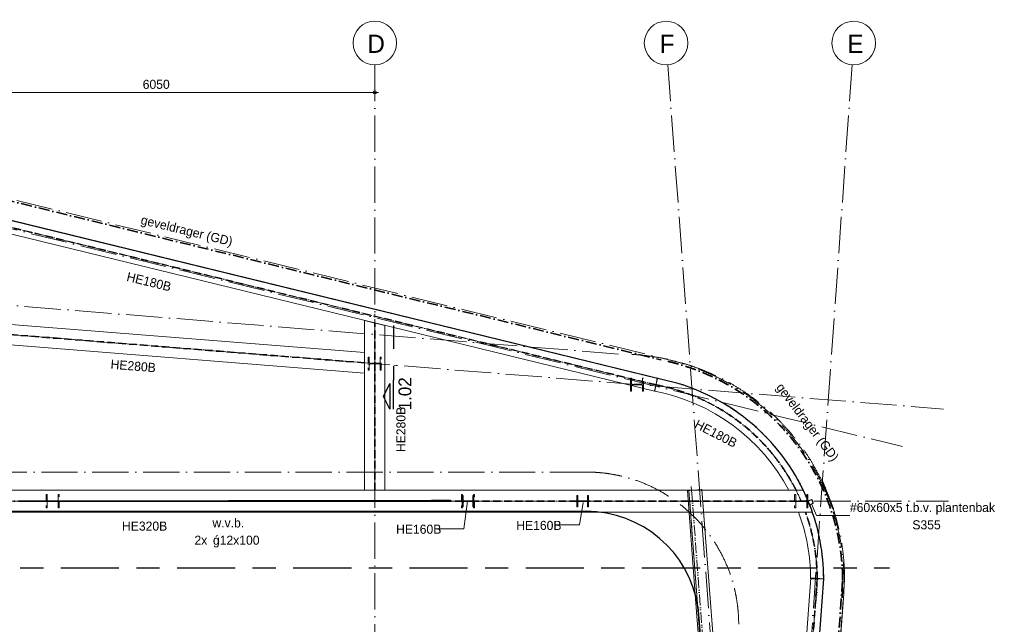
# Model space of a CAD drawing. Header units: millimetres. Extents: x 1146 to 81249, y 1106 to 40413.
# Tile 5 of 15: x 11161 to 24717, y 32079 to 40403. Entities that reach past the tile are written whole.
import ezdxf

# ---------------------------------------------------------------- set-up
doc = ezdxf.new("R2010")
doc.units = ezdxf.units.MM
for name, pattern in [('00_PBT_AFBR', [250, 150, -50, 0, -50]), ('00_PBT_CEN', [1600, 320, -240, 800, -240]), ('00_PBT_HART', [240, 150, -30, 0, -30, 0, -30]), ('00_PBT_HID2', [150, 100, -50]), ('00_PBT_STRA', [1400, 500, -100, 0, -100, 500, -100, 0, -100])]:
    doc.linetypes.add(name, pattern=pattern)
for name, color, linetype, lineweight in [('A-____-____-DIMS', 211, 'Continuous', 13), ('A-____-____-DIMS-50', 211, 'Continuous', 13), ('A-DETL-____-OTLN', 90, 'Continuous', 13), ('A-FLOR-____-HDLN', 190, '00_PBT_HID2', 18), ('A-FLOR-____-OTLN', 192, 'Continuous', 25), ('G-____-____-SYMB', 111, 'Continuous', 13), ('G-____-____-TEXT', 231, 'Continuous', 13), ('S-BEAM-____-HDLN', 1, '00_PBT_HID2', 18), ('S-BEAM-____-IDEN', 2, 'Continuous', 18), ('S-BEAM-____-MCUT', 12, 'Continuous', 18), ('S-BEAM-____-OTLN', 12, 'Continuous', 25), ('S-COLS-____-HDLN', 52, '00_PBT_HID2', 18), ('S-COLS-____-IDEN', 171, 'Continuous', 18), ('S-COLS-____-MCUT', 52, 'Continuous', 18), ('S-COLS-____-OTLN', 52, 'Continuous', 25), ('S-GRID-____-IDEN', 1, 'Continuous', 18), ('S-GRID-____-OTLN', 1, 'Continuous', 13)]:
    doc.layers.add(name, color=color, linetype=linetype, lineweight=lineweight)
doc.styles.add('PBT-Font', font='PBT-FONT.ttf', dxfattribs={"height": 250})
doc.styles.add('PBT-Font_1', font='PBT-FONT.ttf', dxfattribs={"height": 125})
doc.styles.add('PBT-Font_2', font='PBT-FONT.ttf', dxfattribs={"height": 125})
doc.styles.add('PBT-Font_B', font='txt', dxfattribs={"height": 175})
doc.dimstyles.new('PBT_DIM_2_50mm_nk', dxfattribs={"dimscale": 304.8, "dimtxt": 125.344371, "dimasz": 0.147638, "dimexe": 0.246063, "dimexo": 0.0625, "dimgap": 0.032808, "dimtad": 1, "dimdec": 3, "dimrnd": 0.001, "dimdsep": 46, "dimtxsty": 'PBT-Font_1', "dimblk1": 'DOTBLANK', "dimblk2": 'DOTBLANK', "dimsah": 1, "dimcen": 0.09, "dimdle": 0.164042, "dimazin": 0, "dimtfac": 1, "dimtdec": 4, "dimtix": 1, "dimtmove": 0, "dimatfit": 3, "dimfxl": 0.246063, "dimfxlon": 1, "dimtvp": 1, "dimtolj": 1, "dimtzin": 0, "dimarcsym": 2})
pattern_1 = [(45, (0, 0), (-76.19995, 76.19995), []), (45, (64.77, 0), (-76.19995, 76.19995), []), (45, (68.58, 0), (-76.19995, 76.19995), []), (45, (72.39, 0), (-76.19995, 76.19995), []), (45, (76.2, 0), (-76.19995, 76.19995), []), (45, (80.01, 0), (-76.19995, 76.19995), []), (45, (83.82, 0), (-76.19995, 76.19995), []), (45, (87.63, 0), (-76.19995, 76.19995), [])]

# ---------------------------------------------------------------- blocks, each defined once
blk = doc.blocks.new('28_PBT_SF_stalen ligger_H-profiel_R24 - HE180B-1779796-01 bk terras')
at = {"layer": 'S-BEAM-____-OTLN', "linetype": '00_PBT_HART', "lineweight": 13}
for start, end in [(90, 91.0521), (37.4287, 90), (34.0632, 35.1153)]:
    blk.add_arc((0, -2723), 2723, start, end, dxfattribs=at)
at = {"layer": 'S-BEAM-____-OTLN', "linetype": '00_PBT_HID2', "lineweight": 13}
for radius, start in [(2727, 37.3838), (2719, 37.4739)]:
    blk.add_arc((0, -2723), radius, start, 90, dxfattribs=at)
blk = doc.blocks.new('28_PBT_SF_stalen ligger_H-profiel_R24 - HE180B-1780845-01 bk terras')
at = {"layer": 'S-BEAM-____-OTLN', "lineweight": 18}
for p, q in [((-4620, -90), (-4620, 90)), ((-4620, 90), (4620, 90)), ((4620, 90), (4620, -90)), ((-4440, -90), (-4620, -90))]:
    blk.add_line(p, q, dxfattribs=at)
at = {"layer": 'S-BEAM-____-OTLN', "linetype": '00_PBT_HID2', "lineweight": 13}
for p, q in [((4620, 4), (-4620, 4)), ((4620, -4), (-4620, -4))]:
    blk.add_line(p, q, dxfattribs=at)
at = {"layer": 'S-BEAM-____-OTLN', "linetype": '00_PBT_HART', "lineweight": 13}
for p, q in [((-4670, 0), (-4620, 0)), ((-4620, 0), (4620, 0)), ((4670, 0), (4620, 0))]:
    blk.add_line(p, q, dxfattribs=at)
blk = doc.blocks.new('28_PBT_SF_stalen ligger_H-profiel_R24 - HE180B-1779567-01 bk terras')
at = {"layer": 'S-BEAM-____-OTLN', "linetype": '00_PBT_HID2', "lineweight": 13}
for p, q in [((6652, 4), (-6652, 4)), ((6652, -4), (-6652, -4))]:
    blk.add_line(p, q, dxfattribs=at)
at = {"layer": 'S-BEAM-____-OTLN', "linetype": '00_PBT_HART', "lineweight": 13}
for p, q in [((-6702, 0), (-6652, 0)), ((-6652, 0), (6652, 0)), ((6702, 0), (6652, 0))]:
    blk.add_line(p, q, dxfattribs=at)
blk = doc.blocks.new('28_PBT_SF_stalen ligger_H-profiel_R24 - HE280B-1779387-01 bk terras')
at = {"layer": 'S-BEAM-____-OTLN', "linetype": '00_PBT_HID2', "lineweight": 13}
for p, q in [((1190, 5), (-1112, 5)), ((1190, -5), (-1115, -5))]:
    blk.add_line(p, q, dxfattribs=at)
at = {"layer": 'S-BEAM-____-OTLN', "linetype": '00_PBT_HART', "lineweight": 13}
for p, q in [((-1240, 0), (-1190, 0)), ((-1114, 0), (1190, 0)), ((1240, 0), (1190, 0))]:
    blk.add_line(p, q, dxfattribs=at)
blk = doc.blocks.new('21_PBT_SF_geveldrager_R24 - Geveldrager volgens leverancier terras-1780708-01 bk terras')
at = {"layer": 'S-BEAM-____-OTLN', "linetype": '00_PBT_AFBR', "lineweight": 35}
blk.add_line((-6652, 261), (6669, 261), dxfattribs=at)
blk = doc.blocks.new('21_PBT_SF_geveldrager_R24 - Geveldrager volgens leverancier terras-1780710-01 bk terras')
at = {"layer": 'S-BEAM-____-OTLN', "linetype": '00_PBT_AFBR', "lineweight": 35}
blk.add_arc((0, -2854), 3115, 7.4407, 89.78, dxfattribs=at)
blk = doc.blocks.new('21_PBT_SF_geveldrager_R24 - Geveldrager volgens leverancier terras-1780711-01 bk terras')
at = {"layer": 'S-BEAM-____-OTLN', "linetype": '00_PBT_AFBR', "lineweight": 35}
blk.add_line((-4013, 261), (5049, 261), dxfattribs=at)
blk = doc.blocks.new('28_PBT_SF_stalen ligger_H-profiel_R24 - HE180B-1779797-01 bk terras')
at = {"layer": 'S-BEAM-____-OTLN', "linetype": '00_PBT_HART', "lineweight": 13}
for start, end in [(90, 98.4166), (65.7117, 85.4366), (57.2952, 65.7117)]:
    blk.add_arc((0, -2723), 2723, start, end, dxfattribs=at)
at = {"layer": 'S-BEAM-____-OTLN', "linetype": '00_PBT_HID2', "lineweight": 13}
for radius, end in [(2719, 85.4689), (2727, 85.4043)]:
    blk.add_arc((0, -2723), radius, 65.7117, end, dxfattribs=at)
blk = doc.blocks.new('28_PBT_SC_stalen kolom_koker-profiel_R24 - K60x60x5_S355 t_b_v_ plantenbak-1822526-01 bk terras')
at = {"layer": 'S-COLS-____-OTLN', "lineweight": 18}
for p, q in [((-30, 22.5), (-30, -22.5)), ((-25, -20), (-25, 20)), ((22.5, 30), (-22.5, 30)), ((-20, 25), (20, 25)), ((25, 20), (25, -20)), ((30, -22.5), (30, 22.5)), ((-22.5, -30), (22.5, -30)), ((20, -25), (-20, -25))]:
    blk.add_line(p, q, dxfattribs=at)
for centre, radius, start, end in [((-22.5, 22.5), 7.5, 90, 180), ((-20, 20), 5, 90, 180), ((20, 20), 5, 0, 90), ((22.5, 22.5), 7.5, 360, 90), ((-22.5, -22.5), 7.5, 180, 270), ((-20, -20), 5, 180, 270), ((20, -20), 5, 270, 360), ((22.5, -22.5), 7.5, 270, 360)]:
    blk.add_arc(centre, radius, start, end, dxfattribs=at)
blk = doc.blocks.new('28_PBT_SC_stalen kolom_H-profiel_R24 - HE180B-V16-01 bk terras')
at = {"layer": 'S-COLS-____-HDLN'}
for p, q in [((90, 90), (-90, 90)), ((-90, 90), (-90, 76)), ((-90, 76), (-19.25, 76)), ((-4.25, 61), (-4.25, -61)), ((4.25, -61), (4.25, 61)), ((19.25, 76), (90, 76)), ((90, 76), (90, 90)), ((-19.25, -76), (-90, -76)), ((-90, -76), (-90, -90)), ((-90, -90), (90, -90)), ((90, -76), (19.25, -76)), ((90, -90), (90, -76))]:
    blk.add_line(p, q, dxfattribs=at)
for centre, start, end in [((-19.25, 61), 27.894276, 90), ((-19.25, 61), 25.395319, 26.90817), ((-19.25, 61), 22.692154, 24.402143), ((-19.25, 61), 0, 21.703788), ((19.25, 61), 165, 180), ((19.25, 61), 155.597857, 165), ((19.25, 61), 153.09183, 154.604681), ((19.25, 61), 150, 152.105724), ((19.25, 61), 148.685508, 150), ((19.25, 61), 135, 148.06638), ((19.25, 61), 90, 135), ((-19.25, -61), 270, 332.105724), ((-19.25, -61), 333.09183, 334.604681), ((-19.25, -61), 335.597857, 338.570387), ((-19.25, -61), 339.554243, 0), ((19.25, -61), 180, 195), ((19.25, -61), 195, 204.402143), ((19.25, -61), 205.395319, 206.90817), ((19.25, -61), 207.894276, 210), ((19.25, -61), 210, 212.135239), ((19.25, -61), 212.755898, 225), ((19.25, -61), 225, 270)]:
    blk.add_arc(centre, 15, start, end, dxfattribs=at)
blk = doc.blocks.new('28_PBT_SC_stalen kolom_H-profiel_R24 - HE180B-V17-01 bk terras')
at = {"layer": 'S-COLS-____-HDLN'}
for p, q in [((90, 90), (-90, 90)), ((-90, 90), (-90, 76)), ((-90, 76), (-19, 76)), ((-4, 61), (-4, 53)), ((-4, 52), (-4, -52)), ((4, 53), (4, 61)), ((4, -52), (4, 52)), ((19, 76), (90, 76)), ((90, 76), (90, 90)), ((-19, -76), (-90, -76)), ((-90, -76), (-90, -90)), ((-90, -90), (90, -90)), ((-4, -53), (-4, -61)), ((4, -61), (4, -53)), ((90, -76), (19, -76)), ((90, -90), (90, -76))]:
    blk.add_line(p, q, dxfattribs=at)
for centre, start, end in [((-19, 61), 25.3953, 90), ((-19, 61), 0, 24.4021), ((19, 61), 165, 180), ((19, 61), 155.5979, 165), ((19, 61), 90, 150), ((19, 61), 150, 154.6047), ((-19, -61), 270, 334.6047), ((-19, -61), 335.5979, 0), ((19, -61), 180, 195), ((19, -61), 195, 204.4021), ((19, -61), 205.3953, 210), ((19, -61), 210, 270)]:
    blk.add_arc(centre, 15, start, end, dxfattribs=at)
blk = doc.blocks.new('28_PBT_SC_stalen kolom_H-profiel_R24 - HE180B-1678608-01 bk terras')
at = {"layer": 'S-COLS-____-HDLN'}
for p, q in [((90, 90), (-90, 90)), ((-90, 90), (-90, 76)), ((-90, 76), (-19, 76)), ((-4, 61), (-4, -61)), ((4, -61), (4, 61)), ((19, 76), (90, 76)), ((90, 76), (90, 90)), ((-19, -76), (-90, -76)), ((-90, -76), (-90, -90)), ((-90, -90), (3, -90)), ((37, -76), (19, -76))]:
    blk.add_line(p, q, dxfattribs=at)
for centre, start, end in [((-19, 61), 25.3953, 90), ((-19, 61), 0, 24.4021), ((19, 61), 165, 180), ((19, 61), 155.5979, 165), ((19, 61), 90, 150), ((19, 61), 150, 154.6047), ((-19, -61), 270, 334.6047), ((-19, -61), 335.5979, 0), ((19, -61), 180, 195), ((19, -61), 195, 204.4021), ((19, -61), 205.3953, 210), ((19, -61), 210, 270)]:
    blk.add_arc(centre, 15, start, end, dxfattribs=at)
at = {"layer": 'S-COLS-____-OTLN', "lineweight": 18}
for p, q in [((4, -90), (14, -90)), ((14, -90), (90, -90)), ((47, -76), (37, -76)), ((90, -76), (47, -76)), ((90, -90), (90, -76))]:
    blk.add_line(p, q, dxfattribs=at)
blk = doc.blocks.new('28_PBT_SC_stalen kolom_H-profiel_R24 - HE180B-V18-01 bk terras')
at = {"layer": 'S-COLS-____-HDLN'}
for p, q in [((90, 90), (-90, 90)), ((-90, 90), (-90, 76)), ((-90, 76), (-19.25, 76)), ((-4.25, 61), (-4.25, -61)), ((4.25, -61), (4.25, 61)), ((19.25, 76), (90, 76)), ((90, 76), (90, 90)), ((-19.25, -76), (-90, -76)), ((-90, -76), (-90, -90)), ((-90, -90), (90, -90)), ((90, -76), (19.25, -76)), ((90, -90), (90, -76))]:
    blk.add_line(p, q, dxfattribs=at)
for centre, start, end in [((-19.25, 61), 0, 90), ((19.25, 61), 90, 180), ((-19.25, -61), 270, 0), ((19.25, -61), 180, 270)]:
    blk.add_arc(centre, 15, start, end, dxfattribs=at)
blk = doc.blocks.new('28_PBT_SC_stalen kolom_H-profiel_R24 - HE180B-1833395-01 bk terras')
at = {"layer": 'S-COLS-____-HDLN'}
for p, q in [((90, 90), (-11, 90)), ((-4, 61), (-4, -61)), ((4, -61), (4, 61)), ((19, 76), (90, 76)), ((90, 76), (90, 90)), ((-55, -90), (90, -90)), ((-19, -76), (-52, -76)), ((90, -76), (19, -76)), ((90, -90), (90, -76))]:
    blk.add_line(p, q, dxfattribs=at)
for centre, start, end in [((-19, 61), 0, 75), ((19, 61), 90, 180), ((-19, -61), 270, 0), ((19, -61), 180, 270)]:
    blk.add_arc(centre, 15, start, end, dxfattribs=at)
at = {"layer": 'S-COLS-____-OTLN', "lineweight": 18}
for p, q in [((-11, 90), (-90, 90)), ((-90, 90), (-90, 76)), ((-90, 76), (-19, 76)), ((-52, -76), (-90, -76)), ((-90, -76), (-90, -90)), ((-90, -90), (-55, -90))]:
    blk.add_line(p, q, dxfattribs=at)
blk.add_arc((-19, 61), 15, 75, 90, dxfattribs=at)
blk = doc.blocks.new('28_PBT_SF_stalen ligger_H-profiel_R24 - HE320B-1834590-01 bk terras')
at = {"layer": 'S-BEAM-____-HDLN'}
for p, q in [((3994, 6), (-1856, 6)), ((4180, 6), (4157, 6)), ((4316, 6), (4293, 6)), ((5757, 6), (5733, 6)), ((5893, 6), (5870, 6)), ((7305, 6), (7267, 6)), ((-1856, 0), (3994, 0)), ((3994, -6), (-1783, -6)), ((4157, 0), (4316, 0)), ((4180, -6), (4157, -6)), ((4316, -6), (4293, -6)), ((5733, 0), (5893, 0)), ((5757, -6), (5733, -6)), ((5893, -6), (5870, -6)), ((7267, 0), (7305, 0)), ((7306, -6), (7268, -6))]:
    blk.add_line(p, q, dxfattribs=at)
at = {"layer": 'S-BEAM-____-OTLN', "linetype": '00_PBT_HID2', "lineweight": 13}
for p, q in [((-1856, 6), (-2019, 6)), ((4156, 6), (3994, 6)), ((4293, 6), (4180, 6)), ((5733, 6), (4316, 6)), ((5869, 6), (5757, 6)), ((7267, 6), (5893, 6)), ((8911, 6), (7305, 6)), ((-1856, -6), (-2019, -6)), ((4156, -6), (3994, -6)), ((4293, -6), (4180, -6)), ((5733, -6), (4316, -6)), ((5869, -6), (5757, -6)), ((7268, -6), (5893, -6)), ((8916, -6), (7306, -6))]:
    blk.add_line(p, q, dxfattribs=at)
at = {"layer": 'S-BEAM-____-OTLN', "linetype": '00_PBT_HART', "lineweight": 13}
for p, q in [((-2019, 0), (-1856, 0)), ((3994, 0), (4156, 0)), ((4316, 0), (5733, 0)), ((5893, 0), (7267, 0)), ((7305, 0), (8913, 0)), ((9045, 0), (8995, 0))]:
    blk.add_line(p, q, dxfattribs=at)
blk = doc.blocks.new('28_PBT_SC_stalen kolom_H-profiel_R24 - HE160B-V10-01 bk terras')
at = {"layer": 'S-COLS-____-HDLN', "linetype": 'Continuous', "lineweight": 13}
h = blk.add_hatch(dxfattribs=at)
h.set_pattern_fill('FP_12', color=256, style=0, pattern_type=2)
h.set_pattern_definition([(315, (-33775, 17335), (76.19995, 76.19995), []), (315, (-33775, 17270.23), (76.19995, 76.19995), []), (315, (-33775, 17266.42), (76.19995, 76.19995), []), (315, (-33775, 17262.61), (76.19995, 76.19995), []), (315, (-33775, 17258.8), (76.19995, 76.19995), []), (315, (-33775, 17254.99), (76.19995, 76.19995), []), (315, (-33775, 17251.18), (76.19995, 76.19995), []), (315, (-33775, 17247.37), (76.19995, 76.19995), [])])
h.paths.add_polyline_path([(-80, 67), (-19, 67), (-8, 63), (-4, 52), (-4, -52), (-8, -63), (-19, -67), (-80, -67), (-80, -80), (80, -80), (80, -67), (19, -67), (8, -63), (4, -52), (4, 52), (8, 63), (19, 67), (80, 67), (80, 80), (-80, 80)])
at = {"layer": 'S-COLS-____-MCUT'}
for p, q in [((80, 80), (-80, 80)), ((-80, 80), (-80, 67)), ((-80, 67), (-19, 67)), ((-4, 52), (-4, -52)), ((4, -52), (4, 52)), ((19, 67), (80, 67)), ((80, 67), (80, 80)), ((-80, -67), (-80, -80)), ((-19, -67), (-80, -67)), ((-80, -80), (80, -80)), ((80, -67), (19, -67)), ((80, -80), (80, -67))]:
    blk.add_line(p, q, dxfattribs=at)
for centre, start, end in [((-19, 52), 0, 90), ((19, 52), 90, 180), ((-19, -52), 270, 0), ((19, -52), 180, 270)]:
    blk.add_arc(centre, 15, start, end, dxfattribs=at)
blk = doc.blocks.new('28_PBT_SC_stalen kolom_H-profiel_R24 - HE160B-V11-01 bk terras')
at = {"layer": 'S-COLS-____-HDLN', "linetype": 'Continuous', "lineweight": 13}
h = blk.add_hatch(dxfattribs=at)
h.set_pattern_fill('FP_13', color=256, style=0, pattern_type=2)
h.set_pattern_definition([(315, (-33775, 18911.89), (76.19995, 76.19995), []), (315, (-33775, 18847.12), (76.19995, 76.19995), []), (315, (-33775, 18843.31), (76.19995, 76.19995), []), (315, (-33775, 18839.5), (76.19995, 76.19995), []), (315, (-33775, 18835.69), (76.19995, 76.19995), []), (315, (-33775, 18831.88), (76.19995, 76.19995), []), (315, (-33775, 18828.07), (76.19995, 76.19995), []), (315, (-33775, 18824.26), (76.19995, 76.19995), [])])
h.paths.add_polyline_path([(-80, 67), (-19, 67), (-8, 63), (-4, 52), (-4, -52), (-8, -63), (-19, -67), (-80, -67), (-80, -80), (80, -80), (80, -67), (19, -67), (8, -63), (4, -52), (4, 52), (8, 63), (19, 67), (80, 67), (80, 80), (-80, 80)])
at = {"layer": 'S-COLS-____-MCUT'}
for p, q in [((80, 80), (-80, 80)), ((-80, 80), (-80, 67)), ((-80, 67), (-19, 67)), ((-4, 52), (-4, -52)), ((4, -52), (4, 52)), ((19, 67), (80, 67)), ((80, 67), (80, 80)), ((-80, -67), (-80, -80)), ((-19, -67), (-80, -67)), ((-80, -80), (80, -80)), ((80, -67), (19, -67)), ((80, -80), (80, -67))]:
    blk.add_line(p, q, dxfattribs=at)
for centre, start, end in [((-19, 52), 0, 90), ((19, 52), 90, 180), ((-19, -52), 270, 0), ((19, -52), 180, 270)]:
    blk.add_arc(centre, 15, start, end, dxfattribs=at)
blk = doc.blocks.new('28_PBT_SF_stalen ligger_H-profiel_R24 - HE280B-1835585-01 bk terras')
at = {"layer": 'S-BEAM-____-HDLN'}
for p, q in [((-1207, 5), (-1209, 5)), ((-1209, 0), (-1207, 0)), ((-1206, -5), (-1208, -5))]:
    blk.add_line(p, q, dxfattribs=at)
at = {"layer": 'S-BEAM-____-OTLN', "linetype": '00_PBT_HID2', "lineweight": 13}
for p, q in [((-1209, 5), (-6069, 5)), ((5756, 5), (-1207, 5)), ((-1208, -5), (-6071, -5)), ((5757, -5), (-1206, -5))]:
    blk.add_line(p, q, dxfattribs=at)
at = {"layer": 'S-BEAM-____-OTLN', "linetype": '00_PBT_HART', "lineweight": 13}
for p, q in [((-6210, 0), (-6160, 0)), ((-6070, 0), (-1209, 0)), ((-1207, 0), (5757, 0)), ((6210, 0), (6160, 0))]:
    blk.add_line(p, q, dxfattribs=at)
blk = doc.blocks.new('28_PBT_SF_stalen ligger_L-profiel_R24 - L200x200x20-1783513-01 bk terras')
at = {"layer": 'S-BEAM-____-HDLN'}
blk.add_line((3028, 41), (3028, 27), dxfattribs=at)
at = {"layer": 'S-BEAM-____-OTLN', "lineweight": 18}
for p, q in [((3028, 143), (-3028, 143)), ((-3028, 143), (-3028, 134)), ((3028, 134), (3028, 143)), ((-3028, -19), (-3028, 134)), ((3028, 134), (3028, 41)), ((3028, 27), (3028, -19)), ((-3028, -37), (-3028, -19)), ((-1464, -37), (-3028, -37)), ((-3028, -37), (-3028, -46)), ((-3028, -57), (-3028, -46)), ((-1594, -57), (-3028, -57)), ((3028, -57), (-1594, -57)), ((3028, -37), (-1463, -37)), ((3028, -19), (3028, -37)), ((3028, -46), (3028, -37)), ((3028, -46), (3028, -57))]:
    blk.add_line(p, q, dxfattribs=at)
at = {"layer": 'S-BEAM-____-OTLN', "linetype": '00_PBT_HART', "lineweight": 13}
for p, q in [((-3078, 0), (-3028, 0)), ((-3028, 0), (3028, 0)), ((3078, 0), (3028, 0))]:
    blk.add_line(p, q, dxfattribs=at)
at = {"layer": 'S-BEAM-____-OTLN', "linetype": '00_PBT_HID2', "lineweight": 13}
for p, q in [((-1464, -37), (-3028, -37)), ((3028, -37), (-1463, -37))]:
    blk.add_line(p, q, dxfattribs=at)
blk = doc.blocks.new('28_PBT_SF_stalen ligger_strip_R24 - windverband 12x100-1841050-01 bk terras')
at = {"layer": 'S-BEAM-____-HDLN', "linetype": 'Continuous', "lineweight": 13}
h = blk.add_hatch(dxfattribs=at)
h.set_pattern_fill('FP_19', color=256, style=0, pattern_type=2)
h.set_pattern_definition(pattern_1)
h.paths.add_polyline_path([(11503, 33769), (11503, 33781), (11251, 33781), (11251, 33769), (11452, 33769)])
at = {"layer": 'S-BEAM-____-HDLN'}
blk.add_line((14168, 33781), (17093, 33781), dxfattribs=at)
at = {"layer": 'S-BEAM-____-MCUT'}
for p, q in [((11251, 33781), (11251, 33769)), ((11503, 33781), (11251, 33781)), ((11251, 33769), (11503, 33769)), ((11503, 33769), (11503, 33781))]:
    blk.add_line(p, q, dxfattribs=at)
at = {"layer": 'S-BEAM-____-OTLN', "lineweight": 18}
for p, q in [((11242, 33781), (11242, 33769)), ((11251, 33781), (11242, 33781)), ((11242, 33769), (11251, 33769)), ((11503, 33781), (14167, 33781)), ((17093, 33769), (11503, 33769)), ((17093, 33775), (17093, 33769))]:
    blk.add_line(p, q, dxfattribs=at)
blk = doc.blocks.new('28_PBT_SF_stalen ligger_strip_R24 - windverband 12x100-1841134-01 bk terras')
at = {"layer": 'S-BEAM-____-HDLN', "linetype": 'Continuous', "lineweight": 13}
h = blk.add_hatch(dxfattribs=at)
h.set_pattern_fill('FP_19', color=256, style=0, pattern_type=2)
h.set_pattern_definition(pattern_1)
h.paths.add_polyline_path([(16832, 33775), (17084, 33775), (17084, 33787), (16832, 33787)])
at = {"layer": 'S-BEAM-____-HDLN'}
for p, q in [((11242, 33781), (11242, 33781)), ((14167, 33772), (11242, 33769))]:
    blk.add_line(p, q, dxfattribs=at)
at = {"layer": 'S-BEAM-____-MCUT'}
for p, q in [((17084, 33787), (16832, 33787)), ((16832, 33787), (16832, 33775)), ((16832, 33775), (17084, 33775)), ((17084, 33775), (17084, 33787))]:
    blk.add_line(p, q, dxfattribs=at)
at = {"layer": 'S-BEAM-____-OTLN', "lineweight": 18}
for p, q in [((11242, 33781), (16832, 33787)), ((16832, 33775), (14168, 33772)), ((17093, 33787), (17084, 33787)), ((17084, 33775), (17093, 33775)), ((17093, 33775), (17093, 33787))]:
    blk.add_line(p, q, dxfattribs=at)
blk = doc.blocks.new('Grid - Stramienbol-963102-01 bk terras')
at = {"layer": 'S-GRID-____-IDEN'}
blk.add_circle((0, 0), 6, dxfattribs=at)
blk = doc.blocks.new('DIMBLOCK1-01 bk terras')
at = {"layer": 'A-____-____-DIMS-50'}
for p, q in [((10000, 39403), (10000, 39478)), ((16050, 39403), (16050, 39478)), ((9950, 39403), (16100, 39403)), ((10000, 39403), (10000, 39328)), ((16050, 39403), (16050, 39328))]:
    blk.add_line(p, q, dxfattribs=at)
for centre in [(10000, 39403), (16050, 39403)]:
    blk.add_circle(centre, 22.5, dxfattribs=at)
at = {"layer": 'A-____-____-DIMS-50', "color": 0, "insert": (12855, 39576), "char_height": 125, "width": 408.67, "attachment_point": 1, "line_spacing_factor": 1.135194, "style": 'PBT-Font_1'}
blk.add_mtext('6050', dxfattribs=at)
blk = doc.blocks.new('_DotBlank')
at = {"color": 0, "linetype": 'ByBlock', "lineweight": -2}
blk.add_line((-0.5, 0), (-1, 0), dxfattribs=at)
blk.add_circle((0, 0), 0.5, dxfattribs=at)
blk = doc.blocks.new('Detail View - Detail_Drsn peil-1535670-01 bk terras')
at = {"layer": 'G-____-____-SYMB', "lineweight": 25}
for p, q in [((-8, 1), (-4.5, 2.75)), ((-4.5, 2.75), (-1, 1)), ((-1, 1), (-8, 1)), ((-8, 0), (0, 0))]:
    blk.add_line(p, q, dxfattribs=at)

msp = doc.modelspace()

# ---------------------------------------------------------------- linework, layer by layer
at = {"layer": 'A-DETL-____-OTLN', "linetype": '00_PBT_STRA'}
for p, q in [((7040.1428, 38909.4436), (20116.2185, 35716.4442)), ((18960.2326, 34175.6701), (6460.2326, 34175.6701)), ((22503.3347, 32441.0686), (21813.5925, 22837.5708))]:
    msp.add_line(p, q, dxfattribs=at)
at = {"layer": 'A-DETL-____-OTLN', "linetype": '00_PBT_STRA', "lineweight": 18}
for p, q in [((19404.1951, 35799.971), (6921.6219, 36799.9892)), ((21813.392, 22837.5708), (22517.5944, 32696.4039))]:
    msp.add_line(p, q, dxfattribs=at)
at = {"layer": 'A-DETL-____-OTLN', "lineweight": 35}
msp.add_line((22212.0594, 34041.3135), (22361.6037, 33670.3196), dxfattribs=at)
at = {"layer": 'A-DETL-____-OTLN', "linetype": '00_PBT_STRA', "lineweight": 18}
msp.add_arc((19417.5964, 32700), 3100, 359.93353531, 90.24769102, dxfattribs=at)
at = {"layer": 'A-DETL-____-OTLN', "linetype": '00_PBT_STRA'}
for centre, radius, start, end in [((19371.3452, 32666.0143), 3140.0572, 355.89195785, 76.27768599), ((18960.2326, 32075.6701), 2100, 0.10341485, 90)]:
    msp.add_arc(centre, radius, start, end, dxfattribs=at)
at = {"layer": 'A-FLOR-____-HDLN'}
msp.add_arc((19417.5964, 32700), 2813, 21.36443631, 22.52496825, dxfattribs=at)
at = {"layer": 'A-FLOR-____-OTLN'}
for p, q in [((20228.3548, 35393.6295), (6986.1006, 38627.2073)), ((6460.2326, 33635.0001), (18960.2326, 33635.0001)), ((21986.652, 29291.4473), (22230.5888, 32706.5629)), ((20499.7304, 32323.5742), (20838.1254, 27812))]:
    msp.add_line(p, q, dxfattribs=at)
for centre, radius, start, end in [((19417.5964, 32700), 2813, 22.52726415, 73.24867496), ((18960.2326, 32075.6701), 1559.33, 9.14776185, 90), ((19417.5964, 32700), 2813, 0.13367453, 21.36342567)]:
    msp.add_arc(centre, radius, start, end, dxfattribs=at)
at = {"layer": 'G-____-____-SYMB', "linetype": '00_PBT_CEN', "lineweight": 25}
for p, q in [((16305.6525, 36191.5345), (16305.6525, 35442.6568)), ((3167.416, 32856.5291), (23138.0329, 32856.5291))]:
    msp.add_line(p, q, dxfattribs=at)
at = {"layer": 'S-BEAM-____-HDLN'}
for p, q in [((20377.0951, 33625), (20415.1026, 33625)), ((22031.7852, 33727.2741), (22024.6159, 33744.5765))]:
    msp.add_line(p, q, dxfattribs=at)
at = {"layer": 'S-BEAM-____-OTLN', "lineweight": 18}
for p, q in [((19901.4006, 35287.7483), (6976.8826, 38444.1695)), ((8553.9112, 38244.3183), (19944.1051, 35462.6092)), ((15910, 35819.7723), (8968.5949, 36373.6303)), ((15910, 33925), (15910, 36262.8241)), ((16190, 36194.4519), (15910, 36262.8241)), ((16190, 36194.4519), (16190, 33925)), ((8968.5949, 36092.7404), (15910, 35538.8824)), ((15910, 35538.8824), (15910, 35819.7723)), ((19944.1051, 35462.6092), (19901.4006, 35287.7483)), ((19906.1542, 35287.2766), (19939.5535, 35464.1508)), ((20912.4985, 35082.9051), (20911.9919, 35083.2228)), ((21949.8571, 33925), (4103.7025, 33925)), ((16190, 33925), (15910, 33925)), ((21748.2753, 33925), (21949.8571, 33925)), ((21961.032, 33898.0305), (21949.8571, 33925)), ((22020.6796, 33754.0764), (21961.8566, 33896.0404)), ((6293.6318, 33625), (19126.8088, 33625)), ((19127.561, 33625), (20377.0455, 33625)), ((20415.1522, 33625), (22074.1626, 33625)), ((22074.1626, 33625), (21882.7666, 33625)), ((22072.7404, 33628.4324), (22032.0362, 33726.6682)), ((22074.1626, 33625), (22073.1714, 33627.3924)), ((22230.5888, 32706.5629), (22050.5893, 32706.1429))]:
    msp.add_line(p, q, dxfattribs=at)
for radius, start, end in [(2813, 75.74063204, 79.2602202), (2813, 73.85022225, 75.74063204), (2813, 72.76266571, 73.80029582), (2813, 72.17456706, 72.71866607), (2633, 27.72632292, 79.30669701), (2813, 70.63993501, 72.17456706), (2813, 69.04381679, 70.51583396), (2813, 68.60850209, 69.00407121), (2813, 66.83844296, 68.60850209), (2813, 65.32701825, 66.66059283), (2813, 65.04243711, 65.29077587), (2813, 62.89260957, 65.04243711), (2813, 61.61176457, 62.57886522), (2813, 61.47637214, 61.57845714), (2813, 57.91030716, 61.47637214), (2813, 57.66734095, 57.86640529), (2813, 54.34424219, 57.07342824), (2813, 54.18629081, 54.34424219), (2813, 52.99210655, 54.15191817), (2813, 50.77817721, 52.74934582), (2813, 50.47362174, 50.77817721), (2813, 49.03635849, 50.43611398), (2813, 47.21211224, 48.88379708), (2813, 46.7598618, 47.21211224), (2813, 45.21535258, 46.71858849), (2813, 43.64604727, 45.10411854), (2813, 43.04463814, 43.64604727), (2813, 41.44291858, 42.99875755), (2813, 39.32739108, 41.35539254), (2813, 37.69344772, 39.27574392), (2813, 35.60723983, 37.62129781), (2813, 33.95663895, 35.54816645), (2813, 31.8827126, 33.8952688), (2813, 30.22754764, 31.81371677), (2813, 28.15072216, 30.17415372), (2813, 26.50338417, 28.06776634), (2813, 25.81572239, 26.45612867), (2633, 0.13367453, 20.56747941), (2813, 16.02044803, 19.19780273), (2813, 15.76496468, 16.02044803), (2813, 14.79699473, 15.7265823), (2813, 12.84309333, 14.65739844), (2813, 12.20182575, 12.84309333), (2813, 10.93559781, 12.15248533), (2813, 9.66573863, 10.85840802), (2813, 8.59855839, 9.66573863), (2813, 7.28963014, 8.52949028), (2813, 6.48838393, 7.23628205), (2813, 4.87468064, 6.48838393), (2813, 3.7064946, 4.75957405), (2813, 3.31102923, 3.66573121), (2813, 0.30632901, 3.31102923)]:
    msp.add_arc((19417.5964, 32700), radius, start, end, dxfattribs=at)
at = {"layer": 'S-COLS-____-IDEN'}
for p, q in [((17327.8197, 33775), (17275.8204, 33395.6119)), ((18917.7016, 33758.011), (18866.9597, 33448.3797)), ((22063.1203, 33737.296), (22131.1339, 33575.2635)), ((22131.1339, 33575.2635), (22591.2263, 33575.2635)), ((17275.8204, 33395.6119), (16882.5704, 33395.6231)), ((18866.9597, 33448.3797), (18536.8121, 33448.3909))]:
    msp.add_line(p, q, dxfattribs=at)
at = {"layer": 'S-GRID-____-OTLN', "linetype": '00_PBT_STRA', "lineweight": 18}
for p, q in [((1799.7366, 39782.2951), (23317.3399, 34527.2737)), ((16050, 39782.2951), (16050, 20971.1303)), ((20082.9173, 39782.2951), (21492.7202, 20971.1303)), ((22622.3837, 39782.2951), (21279.5979, 20971.1303)), ((1799.7366, 36805.1918), (23879.5623, 35043.4323)), ((1799.7366, 33775), (23949.7366, 33775))]:
    msp.add_line(p, q, dxfattribs=at)

# ---------------------------------------------------------------- block references
at = {"layer": 'G-____-____-SYMB', "lineweight": 25, "xscale": 49.99999999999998, "yscale": 49.99999999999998, "zscale": 49.99999999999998, "rotation": 89.99999999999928}
msp.add_blockref('Detail View - Detail_Drsn peil-1535670-01 bk terras', (16305.6525, 35442.6568), dxfattribs=at)
at = {"layer": 'S-BEAM-____-HDLN'}
for name, p, rotation in [('28_PBT_SF_stalen ligger_H-profiel_R24 - HE280B-1835585-01 bk terras', (10171.5686, 36137.1995), 355.4380081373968), ('28_PBT_SF_stalen ligger_L-profiel_R24 - L200x200x20-1783513-01 bk terras', (20637.897, 30905.3198), 274.2894933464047)]:
    msp.add_blockref(name, p, dxfattribs=dict(at, rotation=rotation))
for name, p in [('28_PBT_SF_stalen ligger_H-profiel_R24 - HE320B-1834590-01 bk terras', (13098.5366, 33775)), ('28_PBT_SF_stalen ligger_strip_R24 - windverband 12x100-1841134-01 bk terras', (0, 0)), ('28_PBT_SF_stalen ligger_strip_R24 - windverband 12x100-1841050-01 bk terras', (0, 0))]:
    msp.add_blockref(name, p, dxfattribs=at)
at = {"layer": 'S-BEAM-____-OTLN', "linetype": '00_PBT_AFBR', "lineweight": 35}
for name, p, rotation in [('21_PBT_SF_geveldrager_R24 - Geveldrager volgens leverancier terras-1780708-01 bk terras', (13452.2265, 37048.0527), 346.2776859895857), ('21_PBT_SF_geveldrager_R24 - Geveldrager volgens leverancier terras-1780710-01 bk terras', (19947.5163, 35462.1996), 348.4512505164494), ('21_PBT_SF_geveldrager_R24 - Geveldrager volgens leverancier terras-1780711-01 bk terras', (21944.2741, 28698.1571), 265.9143832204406)]:
    msp.add_blockref(name, p, dxfattribs=dict(at, rotation=rotation))
at = {"layer": 'S-BEAM-____-OTLN', "linetype": '00_PBT_HART', "lineweight": 13}
for name, p, rotation in [('28_PBT_SF_stalen ligger_H-profiel_R24 - HE180B-1779567-01 bk terras', (13460.4938, 36953.3894), 346.2758863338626), ('28_PBT_SF_stalen ligger_H-profiel_R24 - HE280B-1779387-01 bk terras', (16050, 35115), 269.9999999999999), ('28_PBT_SF_stalen ligger_H-profiel_R24 - HE180B-1779796-01 bk terras', (19922.8539, 35375.7137), 349.306697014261), ('28_PBT_SF_stalen ligger_H-profiel_R24 - HE180B-1779797-01 bk terras', (21896.9569, 33825.8334), 294.4219523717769), ('28_PBT_SF_stalen ligger_H-profiel_R24 - HE180B-1780845-01 bk terras', (21811.6561, 28104.7159), 85.91438322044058)]:
    msp.add_blockref(name, p, dxfattribs=dict(at, rotation=rotation))
at = {"layer": 'S-COLS-____-HDLN', "rotation": 89.99999999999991}
for name, p in [('28_PBT_SC_stalen kolom_H-profiel_R24 - HE180B-V18-01 bk terras', (16050, 35668.1567)), ('28_PBT_SC_stalen kolom_H-profiel_R24 - HE180B-1833395-01 bk terras', (19658.5313, 35380.2303)), ('28_PBT_SC_stalen kolom_H-profiel_R24 - HE180B-V16-01 bk terras', (11615.4508, 33775)), ('28_PBT_SC_stalen kolom_H-profiel_R24 - HE180B-V17-01 bk terras', (17335, 33775)), ('28_PBT_SC_stalen kolom_H-profiel_R24 - HE160B-V10-01 bk terras', (17335, 33775)), ('28_PBT_SC_stalen kolom_H-profiel_R24 - HE160B-V11-01 bk terras', (18911.8857, 33775)), ('28_PBT_SC_stalen kolom_H-profiel_R24 - HE180B-1678608-01 bk terras', (21920.5687, 33775))]:
    msp.add_blockref(name, p, dxfattribs=at)
at = {"layer": 'S-COLS-____-OTLN', "rotation": 21.95392211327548}
msp.add_blockref('28_PBT_SC_stalen kolom_koker-profiel_R24 - K60x60x5_S355 t_b_v_ plantenbak-1822526-01 bk terras', (22050.4723, 33760.5423), dxfattribs=at)
at = {"layer": 'S-GRID-____-IDEN'}
for p, xscale, yscale, zscale, rotation in [((20060.4967, 40081.4561), 49.99999999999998, 49.99999999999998, 49.99999999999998, 184.286020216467), ((22643.7441, 40081.5337), 49.99999999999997, 49.99999999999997, 49.99999999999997, 175.9170162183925), ((16050, 40082.2951), 49.99999999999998, 49.99999999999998, 49.99999999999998, 180)]:
    msp.add_blockref('Grid - Stramienbol-963102-01 bk terras', p, dxfattribs=dict(at, xscale=xscale, yscale=yscale, zscale=zscale, rotation=rotation))

# ---------------------------------------------------------------- texts
at = {"layer": 'G-____-____-SYMB', "insert": (16377.0297, 35024.4826), "char_height": 175, "width": 477.004062, "attachment_point": 1, "rotation": 90, "style": 'PBT-Font_B'}
msp.add_mtext('1.02', dxfattribs=at)
at = {"layer": 'G-____-____-TEXT', "color": 7, "lineweight": 18, "char_height": 125, "attachment_point": 1}
for s, insert, width, style in [('w.v.b.', (13815.0151, 33538.0545), 485.020938, 'PBT-Font_1'), ('2x ', (13566.9682, 33299.9295), 308.649688, 'PBT-Font_1'), ('ǵ12x100', (13821.6296, 33299.9295), 781.645312, 'PBT-Font_2')]:
    msp.add_mtext(s, dxfattribs=dict(at, insert=insert, width=width, style=style))
at = {"layer": 'S-BEAM-____-IDEN', "lineweight": 13, "char_height": 125, "attachment_point": 1, "style": 'PBT-Font_1'}
for s, insert, width, rotation in [('geveldrager (GD)', (12849.118, 37713.6239), 1571.3075, 346.27768599), ('HE180B', (12653.8306, 36930.8507), 649.366875, 346.27588633), ('HE280B', (12418.8648, 35723.3112), 681.434375, 355.43800814), ('geveldrager (GD)', (21668.7867, 35415.1788), 1571.3075, 307.17160418), ('HE280B', (16347.2572, 34450.8676), 681.434375, 90), ('HE180B', (20498.8969, 34903.094), 649.366875, 332.80423385)]:
    msp.add_mtext(s, dxfattribs=dict(at, insert=insert, width=width, rotation=rotation))
at = {"layer": 'S-BEAM-____-IDEN', "lineweight": 13, "insert": (12569.7062, 33493.8752), "char_height": 125, "width": 681.434375, "attachment_point": 1, "style": 'PBT-Font_1'}
msp.add_mtext('HE320B', dxfattribs=at)
at = {"layer": 'S-COLS-____-IDEN', "lineweight": 13, "char_height": 125, "attachment_point": 1, "style": 'PBT-Font_1'}
for s, insert, width in [('#60x60x5 t.b.v. plantenbak', (22591.2263, 33749.9979), 2529.324062), ('HE160B', (17997.8121, 33503.8752), 649.366875), ('S355', (23451.1221, 33511.8729), 448.945), ('HE160B', (16343.5704, 33451.1075), 649.366875)]:
    msp.add_mtext(s, dxfattribs=dict(at, insert=insert, width=width))
at = {"layer": 'S-GRID-____-IDEN', "lineweight": 35, "char_height": 250, "attachment_point": 1, "style": 'PBT-Font'}
for s, insert, width in [('D', (15947.561, 40196.3609), 244.514687), ('F', (19971.2112, 40195.5229), 212.447187), ('E', (22554.6468, 40195.5919), 212.447187)]:
    msp.add_mtext(s, dxfattribs=dict(at, insert=insert, width=width))

# ---------------------------------------------------------------- dimensions: what is measured, and where the dimension line sits
at = {"layer": 'A-____-____-DIMS'}
dim = msp.add_linear_dim(base=(16050, 39403.1735), p1=(10000, 39478.1735), p2=(16050, 39478.1735), dimstyle='PBT_DIM_2_50mm_nk', override={"dimpost": '<>', "dimfxl": 6050}, dxfattribs=at)
dim.commit()
dim.dimension.update_dxf_attribs({"geometry": 'DIMBLOCK1-01 bk terras', "text_midpoint": (13025, 39475.6735)})

doc.saveas('drawing.dxf')
